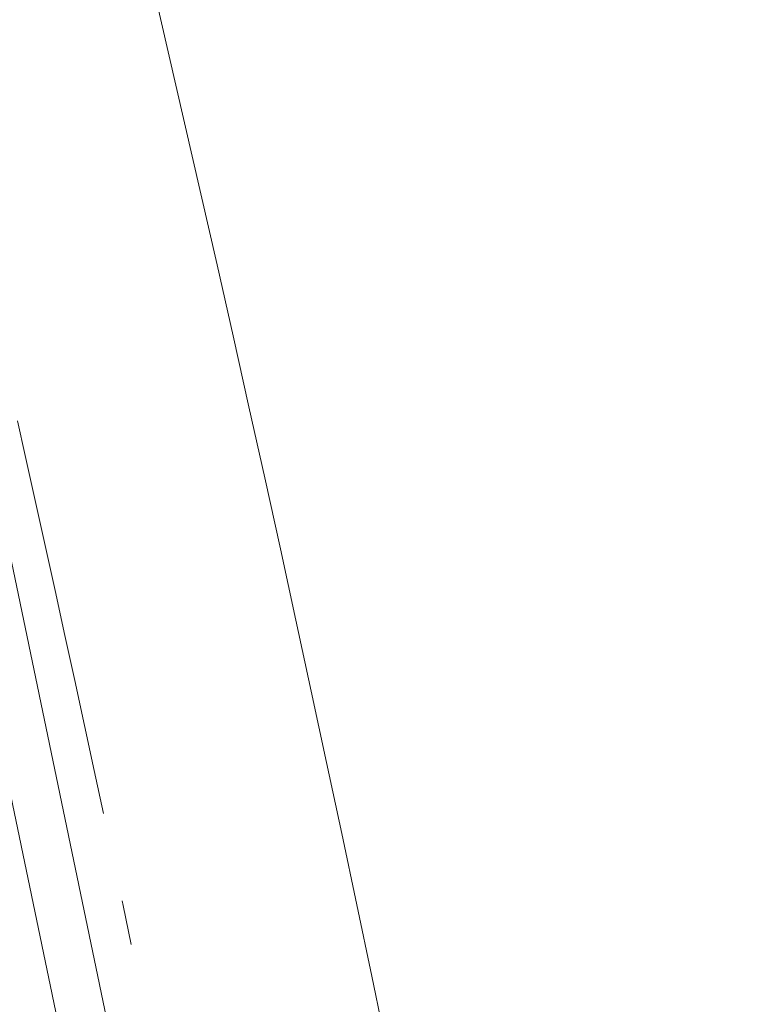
# Model space of a CAD drawing. Header units: millimetres. Extents: x -62314 to 79800, y -34032 to 28340.
# Tile 185 of 256: x 66287 to 66875, y -6102 to -5325. Entities that reach past the tile are written whole.
import ezdxf

# ---------------------------------------------------------------- set-up
doc = ezdxf.new("R2010")
doc.units = ezdxf.units.MM
doc.header["$LTSCALE"] = 508
doc.linetypes.add('Dash Style-6', pattern=[1.04164, 0.625, -0.20828, 0.06943, -0.13893])
for name, color, linetype, lineweight in [('(00) tekening-aanzicht grijs', 8, 'Continuous', 0), ('(00) tekening-stramien-algemeen', 7, 'Dash Style-6', 0), ('None', 7, 'Continuous', 0)]:
    doc.layers.add(name, color=color, linetype=linetype, lineweight=lineweight)

# ---------------------------------------------------------------- blocks, each defined once
blk = doc.blocks.new('bu-b-10')
at = {"layer": 'None', "color": 17, "lineweight": 0, "transparency": 33554687, "flags": 128}
blk.add_lwpolyline([(14350, 2372.56), (14367.11, 2338.62), (13304.19, 1802.71), (13287.08, 1836.65)], close=True, dxfattribs=at)
blk = doc.blocks.new('blok B 01 (2D)')
at = {"layer": '(00) tekening-aanzicht grijs', "color": 17, "lineweight": 0, "transparency": 33554687, "flags": 128}
blk.add_lwpolyline([(67147.1, 17815), (67147.15, 17815, 0.120217), (58755.98, 30980.72), (59001.11, 31046.44), (59684.33, 30368.24), (59885.21, 30565.97, -0.112264), (67637.51, 17925.97, -0.000404), (67654.79, 17874.82), (67653.59, 17874.13, -0.068823), (67693, 17589.15), (67693, 8520.64), (67193, 8520.64), (67193, 17589.15, 0.081822), (67163.93, 17765.58)], format="xyb", dxfattribs=at)
at = {"layer": 'None', "color": 17, "lineweight": 0, "transparency": 33554687, "flags": 128}
blk.add_lwpolyline([(67854.77, 18398.59, 0.109455), (60141.36, 30818.11)], format="xyb", dxfattribs=at)
at = {"layer": 'None', "color": 17, "transparency": 33554687, "rotation": 90}
blk.add_blockref('bu-b-10', (68046.99, 8444.05), dxfattribs=at)
blk = doc.blocks.new('Stramien blok B')
at = {"layer": '(00) tekening-stramien-algemeen', "color": 2, "lineweight": 0, "transparency": 33554687}
blk.add_arc((35700.81, -3868.71), 33612.33, 18.044708, 49.822253, dxfattribs=at)

msp = doc.modelspace()

# ---------------------------------------------------------------- block references
at = {"layer": 'None', "color": 17, "transparency": 33554687}
for name, p, rotation in [('blok B 01 (2D)', (-3125.94, -10622.93), 344.9999999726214), ('Stramien blok B', (0, 0), 344.9999645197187)]:
    msp.add_blockref(name, p, dxfattribs=dict(at, rotation=rotation))

doc.saveas('drawing.dxf')
